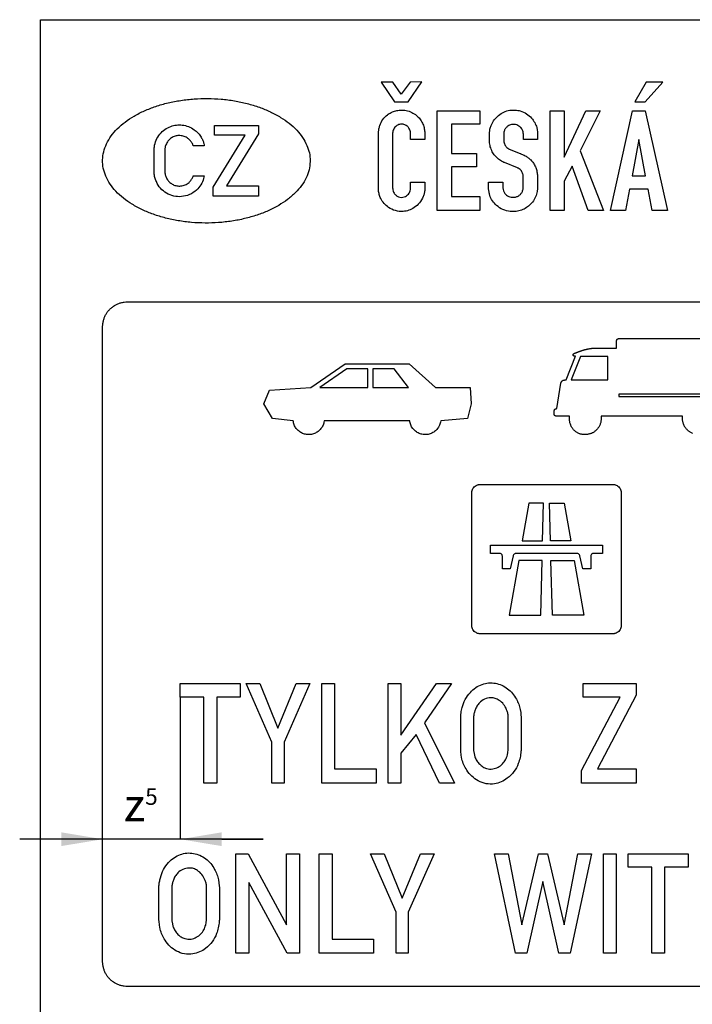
# Model space of a CAD drawing. Header units: millimetres. Extents: x -267 to 7620, y -508 to 2095.
# Tile 9 of 15: x 2975 to 3786, y 749 to 1935. Entities that reach past the tile are written whole.
import ezdxf

# ---------------------------------------------------------------- set-up
doc = ezdxf.new("R2010")
doc.units = ezdxf.units.MM
doc.header["$LTSCALE"] = 5
doc.layers.add('Kóty', color=2, linetype='Continuous')
doc.layers.add('Značka', color=7, linetype='Continuous')
doc.styles.get("Standard").update_dxf_attribs({"font": 'romand.shx', "height": 40})

msp = doc.modelspace()

# ---------------------------------------------------------------- linework, layer by layer
at = {"layer": 'Kóty'}
for p, q in [((3168.6, 1118.7), (3168.6, 947.3)), ((3268.6, 947.5), (2975, 947.5)), ((3075, 947.6), (3075, 947.7)), ((3075, 947.6), (3075, 947.7)), ((3218.6, 947.5), (3268.6, 947.5))]:
    msp.add_line(p, q, dxfattribs=at)
for points in [[(3025, 955.8), (3025, 939.2), (3075, 947.5)], [(3218.6, 955.8), (3218.6, 939.2), (3168.6, 947.5)]]:
    msp.add_solid(points, dxfattribs=at)
at = {"layer": 'Značka', "color": 5}
for points in [[(3000, 0), (3000, 1935), (4500, 1935), (4500, 0), (3000, 0)], [(3426.8, 1836.1), (3443.3, 1836.1), (3459.5, 1860), (3445.6, 1859.8), (3434.9, 1845.2), (3424.6, 1859.9), (3410.5, 1859.9), (3426.8, 1836.1)], [(3716.4, 1836.2), (3728.8, 1836.2), (3750, 1859.9), (3730, 1859.9), (3716.4, 1836.2)], [(3478.3, 1705), (3478.3, 1825), (3529.6, 1825), (3529.6, 1809.1), (3495.3, 1809.1), (3495.3, 1773.7), (3525.4, 1773.7), (3525.4, 1757.6), (3495.3, 1757.6), (3495.3, 1722.1), (3529.6, 1722.1), (3529.6, 1705), (3478.3, 1705)], [(3614.3, 1705), (3614.3, 1825), (3631.4, 1825), (3631.4, 1769.4), (3657.2, 1825), (3674.5, 1825), (3650.7, 1776.8), (3678.6, 1705), (3660.3, 1705), (3641, 1758.5), (3631.4, 1740.5), (3631.4, 1705), (3614.3, 1705)], [(3687.1, 1705), (3713.7, 1825), (3728.7, 1825), (3755.6, 1705), (3737.3, 1705), (3732.3, 1730.7), (3710, 1730.7), (3705.2, 1705), (3687.1, 1705)], [(3208.1, 1722.5), (3208.1, 1733.2), (3246.8, 1796), (3209.6, 1796), (3209.6, 1807.5), (3262.9, 1807.5), (3262.9, 1797.5), (3224.1, 1734.7), (3262.9, 1734.7), (3262.9, 1722.5), (3208.1, 1722.5)], [(3713, 1746.8), (3729.4, 1746.8), (3721.2, 1790.6), (3713, 1746.8)], [(3639.8, 1501.1), (3684, 1501.1), (3684, 1529.2), (3650.8, 1529.2), (3639.8, 1501.1)], [(3369.4, 1514.3), (3336.7, 1491.7), (3394.7, 1491.7), (3394.7, 1514.3), (3369.4, 1514.3)], [(3400.8, 1514.3), (3400.8, 1491.7), (3443.7, 1491.7), (3426.3, 1514.3), (3400.8, 1514.3)], [(3830.1, 1483.8), (3697.2, 1483.8), (3697.2, 1480.9), (3830.8, 1480.9)], [(3786.1, 1436.5), (3785.5, 1436.8), (3784.8, 1437.1), (3784, 1437.5), (3783.2, 1437.9), (3782.6, 1438.3), (3781.9, 1438.7), (3781.3, 1439.2), (3780.7, 1439.7), (3780.3, 1440), (3779.8, 1440.4), (3779.3, 1441), (3778.8, 1441.5), (3778.3, 1442.1), (3777.8, 1442.7), (3777.4, 1443.2), (3777, 1443.8), (3776.7, 1444.3), (3776.4, 1444.9), (3776.1, 1445.3), (3775.9, 1445.8), (3775.6, 1446.4), (3775.4, 1447), (3775, 1447.9), (3774.7, 1448.8), (3774.5, 1449.6), (3774.3, 1450.4), (3774.1, 1451.2), (3774, 1452), (3773.9, 1452.6), (3773.9, 1453.2), (3773.9, 1454), (3773.8, 1454.8), (3773.8, 1455.1), (3773.9, 1455.4), (3773.9, 1455.7), (3773.9, 1455.9), (3773.9, 1456.2), (3773.9, 1456.4), (3773.9, 1456.6), (3773.9, 1456.8), (3773.9, 1457), (3773.9, 1457.2), (3773.9, 1457.3), (3773.9, 1457.3)], [(3197, 1015), (3197, 1118.8), (3168.6, 1118.8), (3168.6, 1135), (3240.8, 1135), (3240.8, 1118.8), (3212.5, 1118.8), (3212.5, 1015), (3197, 1015)], [(3279, 1015), (3279, 1064.4), (3248, 1135), (3264.5, 1135), (3286.3, 1081.5), (3308.2, 1135), (3324.7, 1135), (3293.6, 1064.4), (3293.6, 1015), (3279, 1015)], [(3339.1, 1015), (3339.1, 1135), (3354.6, 1135), (3354.6, 1032.2), (3404.6, 1032.2), (3404.6, 1015), (3339.1, 1015)], [(3419.1, 1015), (3419.1, 1135), (3434.5, 1135), (3434.5, 1072.8), (3477.4, 1135), (3495.6, 1135), (3462.8, 1087.8), (3499.2, 1015), (3481, 1015), (3452.7, 1073.8), (3434.5, 1051.3), (3434.5, 1015), (3419.1, 1015)], [(3652.2, 1015), (3652.2, 1030.1), (3698.6, 1118.8), (3654, 1118.8), (3654, 1135), (3717.9, 1135), (3717.9, 1120.9), (3671.4, 1032.2), (3717.9, 1032.2), (3717.9, 1015), (3652.2, 1015)], [(3235.6, 810), (3235.6, 930), (3250.3, 930), (3296.6, 844.4), (3296.6, 930), (3312.2, 930), (3312.1, 810), (3297.5, 810), (3251.1, 895.5), (3251.1, 810), (3235.6, 810)], [(3336, 810), (3336, 930), (3351.5, 930), (3351.5, 827.2), (3401.6, 827.2), (3401.6, 810), (3336, 810)], [(3428.7, 810), (3428.7, 859.4), (3397.7, 930), (3414.2, 930), (3436, 876.5), (3457.9, 930), (3474.4, 930), (3443.3, 859.4), (3443.3, 810), (3428.7, 810)], [(3572.7, 810), (3547.2, 930), (3563.8, 930), (3580.1, 844.4), (3600.2, 930), (3611.1, 930), (3631.1, 844.4), (3647.6, 930), (3664.1, 930), (3638.4, 810), (3624.7, 810), (3605.5, 896.5), (3586.4, 810), (3572.7, 810)], [(3678.5, 810), (3678.5, 930), (3694, 930), (3694, 810), (3678.5, 810)], [(3736.8, 810), (3736.8, 913.8), (3708.4, 913.8), (3708.4, 930), (3780.6, 930), (3780.6, 913.8), (3752.2, 913.8), (3752.2, 810), (3736.8, 810)], [(4395, 770), (3105, 770)]]:
    msp.add_lwpolyline(points, dxfattribs=at)
for points in [[(3325, 1765), (3325, 1764.5), (3325, 1764, -0.05371), (3323.7, 1754.1, -0.053179), (3320.3, 1744.6, -0.053728), (3314.7, 1735.1, -0.040659), (3307.4, 1726.7, -0.036858), (3297.8, 1718.3, -0.030769), (3287.2, 1711.3, -0.029209), (3274.5, 1704.7, -0.024838), (3261.1, 1699.6, -0.023711), (3246.1, 1695.3, -0.021665), (3230.8, 1692.3, -0.02122), (3214.6, 1690.5, -0.020606), (3198.4, 1690, -0.020627), (3182.2, 1690.7, -0.021377), (3166.1, 1692.8, -0.021886), (3150.9, 1696, -0.024172), (3136.1, 1700.5, -0.02529), (3122.9, 1705.9, -0.029672), (3110.5, 1712.7, -0.0316), (3100.1, 1719.8, -0.03885), (3090.9, 1728.4, -0.041414), (3084, 1736.9, -0.051356), (3078.8, 1746.5, -0.052649), (3075.8, 1756.1, -0.057784), (3075, 1766, -0.057714), (3076.3, 1775.9, -0.051492), (3079.7, 1785.4, -0.050024), (3085.3, 1794.9, -0.040215), (3092.6, 1803.4, -0.03769), (3102.1, 1811.7, -0.030768), (3112.8, 1818.7, -0.028958), (3125.5, 1825.3, -0.024827), (3138.9, 1830.4, -0.023776), (3153.9, 1834.8, -0.021671), (3169.2, 1837.7, -0.021201), (3185.4, 1839.5, -0.020607), (3201.6, 1840, -0.020634), (3217.8, 1839.3, -0.021382), (3233.9, 1837.2, -0.021878), (3249.1, 1834, -0.02416), (3263.9, 1829.5, -0.025294), (3277.1, 1824.1, -0.029666), (3289.5, 1817.3, -0.031587), (3299.9, 1810.2, -0.038933), (3309.1, 1801.7, -0.041395), (3315.9, 1793.1, -0.050811), (3321.1, 1783.5, -0.050064), (3324.1, 1774.4, -0.057327), (3325, 1765)], [(3463.2, 1739.2), (3463.2, 1730.9), (3463.2, 1730.5), (3463.2, 1730.1, -0.058408), (3462.7, 1725.9, -0.04348), (3461.3, 1721.8, -0.074596), (3456.9, 1714.3, -0.081614), (3450.4, 1708.5, -0.069944), (3444.1, 1705.3, -0.069162), (3437.1, 1704, -0.086251), (3427.9, 1704.9, -0.086647), (3419.6, 1708.8, -0.070153), (3414.2, 1713.6, -0.067901), (3410.2, 1719.7, -0.047341), (3408.4, 1724.3, -0.050886), (3407.5, 1729.1), (3407.5, 1729.7), (3407.4, 1730.3), (3407.4, 1798.8), (3407.5, 1799.1), (3407.5, 1799.5, -0.025574), (3408, 1803.6, -0.037695), (3409.1, 1807.6, -0.078233), (3412.7, 1814.6, -0.07747), (3418.2, 1820.2, -0.055474), (3422.9, 1823.2, -0.05162), (3428.2, 1825.1, -0.050445), (3433.6, 1826, -0.052949), (3439.2, 1825.8, -0.065989), (3445.9, 1824, -0.064105), (3451.9, 1820.6, -0.055938), (3456.4, 1816.6, -0.058595), (3459.8, 1811.7, -0.05501), (3462, 1806.5, -0.050293), (3463.1, 1800.8), (3463.2, 1800.2), (3463.3, 1799.6), (3463.3, 1790.8), (3446.1, 1790.8), (3446.1, 1798.8), (3446.1, 1799.3), (3446, 1799.8, 0.065475), (3445.4, 1802.2, 0.058159), (3444.2, 1804.3, 0.07575), (3442, 1806.7, 0.082062), (3439.2, 1808.3, 0.103124), (3435, 1809.1, 0.106134), (3430.9, 1808.1, 0.08009), (3428.4, 1806.5, 0.074097), (3426.4, 1804.2, 0.056605), (3425.3, 1802, 0.053148), (3424.7, 1799.7), (3424.6, 1799.2), (3424.5, 1798.7), (3424.5, 1731.9), (3424.6, 1731.5), (3424.6, 1731.1, 0.059922), (3425.1, 1728.5, 0.063909), (3426.3, 1726, 0.083868), (3428.6, 1723.4, 0.087872), (3431.6, 1721.7, 0.089769), (3435.1, 1720.9, 0.089064), (3438.5, 1721.5, 0.078251), (3441.3, 1722.8, 0.073591), (3443.6, 1724.9, 0.06899), (3445.2, 1727.5, 0.069907), (3446, 1730.3), (3446.1, 1730.8), (3446.1, 1731.2), (3446.1, 1739.2), (3463.2, 1739.2)], [(3557.3, 1739.4), (3557.3, 1733), (3557.3, 1732.6), (3557.3, 1732.3, 0.067764), (3558.1, 1728.9, 0.080209), (3559.8, 1725.7, 0.070885), (3561.8, 1723.6, 0.068464), (3564.4, 1722.1, 0.07217), (3567.5, 1721.2, 0.059819), (3570.9, 1721.1, 0.062281), (3574.2, 1721.8, 0.080519), (3577.2, 1723.4, 0.082145), (3579.6, 1725.8, 0.072856), (3581.2, 1728.8), (3581.6, 1729.8), (3581.8, 1730.9), (3581.9, 1731.4), (3581.9, 1731.8), (3581.9, 1745.9), (3581.9, 1746.4), (3581.9, 1746.9, 0.057429), (3581.5, 1748.9, 0.041393), (3580.7, 1750.9, 0.04174), (3579.7, 1752.8, 0.055502), (3578.2, 1754.4), (3577.2, 1755.3), (3576, 1756), (3575.5, 1756.2), (3575, 1756.5), (3559.3, 1762.8), (3559, 1762.9), (3558.6, 1763.1, -0.037054), (3555.8, 1764.5, -0.028687), (3553.2, 1766.2, -0.047628), (3548.9, 1770, -0.053412), (3545.4, 1774.5, -0.061648), (3542.7, 1780.4, -0.062543), (3541.4, 1786.7), (3541.4, 1787.2), (3541.3, 1787.7), (3541.3, 1798), (3541.3, 1798.8), (3541.4, 1799.7, -0.052105), (3542.1, 1804.2, -0.041774), (3543.6, 1808.5, -0.05924), (3547.2, 1814.6, -0.064883), (3552.1, 1819.7, -0.070486), (3558.5, 1823.7, -0.069026), (3565.7, 1825.8, -0.059155), (3572.1, 1826.1, -0.059508), (3578.4, 1825, -0.07367), (3585.8, 1821.6, -0.072379), (3591.9, 1816.3, -0.058711), (3595.7, 1811, -0.059743), (3598.2, 1805), (3598.8, 1802.4), (3599.2, 1799.7), (3599.2, 1799.1), (3599.3, 1798.6), (3599.3, 1790.8), (3582.1, 1790.8), (3582.1, 1797.2), (3582.1, 1797.6), (3582, 1797.9), (3581.7, 1800, 0.049618), (3581, 1802, 0.084096), (3579.3, 1804.7, 0.070616), (3576.8, 1806.8, 0.066939), (3574, 1808.2, 0.070648), (3570.9, 1808.8, 0.096872), (3566.5, 1808.3, 0.097771), (3562.6, 1806.1, 0.080409), (3560.3, 1803.6, 0.088254), (3558.9, 1800.5), (3558.6, 1799.3), (3558.5, 1798.1), (3558.4, 1797.7), (3558.4, 1797.4), (3558.4, 1789.6), (3558.4, 1789.3), (3558.4, 1789, 0.043653), (3558.9, 1786.7, 0.048671), (3559.7, 1784.5, 0.04847), (3560.8, 1782.6, 0.049234), (3562.3, 1780.9), (3563.3, 1780.1), (3564.3, 1779.4), (3564.7, 1779.2), (3565.1, 1779), (3578.1, 1773.8), (3578.5, 1773.6), (3578.9, 1773.4), (3581.7, 1772.2, -0.023389), (3584.4, 1770.9, -0.046432), (3587.9, 1768.7, -0.037109), (3590.9, 1766, -0.042532), (3594.1, 1762.2, -0.047667), (3596.5, 1757.9, -0.047308), (3598.2, 1753.1, -0.04103), (3599, 1748.1), (3599.1, 1747.7), (3599.1, 1747.3), (3599.1, 1732.1), (3599.1, 1731.8), (3599.1, 1731.5), (3598.6, 1728.1, -0.028887), (3597.9, 1724.8, -0.069931), (3595.2, 1718.2, -0.06642), (3590.8, 1712.6, -0.06005), (3585.7, 1708.5, -0.058483), (3579.9, 1705.6, -0.06031), (3573.2, 1704, -0.058871), (3566.3, 1704, -0.077491), (3557.5, 1706.3, -0.082881), (3549.8, 1711.2, -0.070851), (3544.8, 1716.8, -0.072735), (3541.6, 1723.5, -0.034867), (3540.7, 1727.2, -0.026578), (3540.2, 1731), (3540.1, 1731.4), (3540.1, 1731.8), (3540.1, 1739.4), (3557.3, 1739.4)], [(3197.4, 1746.8), (3197.1, 1745.2), (3196.7, 1743.7, -0.07427), (3193.4, 1736.1, -0.07332), (3188, 1729.7, -0.087458), (3179.7, 1724.2, -0.087034), (3170, 1721.9, -0.081775), (3160.7, 1722.4, -0.08263), (3152.1, 1725.9, -0.082254), (3144.8, 1731.9, -0.076577), (3139.7, 1739.9, -0.049051), (3137.8, 1744.9, -0.064003), (3137.2, 1750.1), (3137.2, 1750.7), (3137.2, 1751.3), (3137.2, 1779.8), (3137.2, 1780.7), (3137.3, 1781.6, -0.076242), (3139.5, 1789.8, -0.076904), (3144.1, 1797.1, -0.073255), (3150, 1802.7, -0.069812), (3157.2, 1806.4, -0.059247), (3163.9, 1808, -0.060643), (3170.8, 1808, -0.068012), (3178.4, 1806.2, -0.066411), (3185.3, 1802.4, -0.054024), (3190.1, 1798.3, -0.055382), (3193.8, 1793.3, -0.038267), (3195.7, 1789.6, -0.040719), (3196.9, 1785.7), (3197.2, 1784.4), (3197.5, 1783.2), (3184.2, 1783.2), (3183.6, 1784.5), (3183.1, 1785.8, 0.060796), (3180.8, 1789.2, 0.062702), (3177.8, 1792, 0.078712), (3173.3, 1794.4, 0.078036), (3168.2, 1795.3, 0.073284), (3163.4, 1794.9, 0.073343), (3158.9, 1793.1, 0.069998), (3155.2, 1790.4, 0.070271), (3152.4, 1786.7, 0.038766), (3151.3, 1784.4, 0.035375), (3150.5, 1782), (3150.2, 1780.6, 0.028715), (3150, 1779.2), (3150, 1778.8), (3150, 1778.4), (3150, 1751.5), (3150, 1751), (3150.1, 1750.4, 0.059514), (3151.1, 1746.1, 0.068127), (3153.1, 1742.2, 0.072013), (3156.1, 1738.8, 0.068629), (3159.9, 1736.3, 0.071704), (3164.4, 1734.8, 0.073119), (3169.2, 1734.7, 0.08261), (3174.5, 1736, 0.081796), (3179.1, 1739, 0.058753), (3181.7, 1741.9, 0.059245), (3183.6, 1745.2), (3183.9, 1746), (3184.2, 1746.8), (3197.4, 1746.8)], [(3105, 770), (3104.9, 770), (3104.8, 770, -0.03218), (3100.9, 770.3, -0.03544), (3097.1, 771.1, -0.036283), (3093.4, 772.3, -0.034467), (3089.9, 774.1, -0.033771), (3086.7, 776.2, -0.034066), (3083.8, 778.8, -0.034275), (3081.2, 781.7, -0.034254), (3079.1, 784.9, -0.034048), (3077.3, 788.4, -0.0334), (3076.1, 792.1, -0.034111), (3075.3, 795.9, -0.036748), (3075, 799.8), (3075, 799.9), (3075, 800), (3075, 1565), (3075, 1565.1), (3075, 1565.2, -0.032145), (3075.3, 1569.1, -0.035399), (3076.1, 1572.9, -0.036276), (3077.3, 1576.6, -0.034438), (3079.1, 1580.1, -0.033733), (3081.2, 1583.3, -0.034086), (3083.8, 1586.2, -0.034181), (3086.7, 1588.8, -0.034253), (3089.9, 1590.9, -0.034022), (3093.4, 1592.7, -0.033375), (3097.1, 1593.9, -0.03415), (3100.9, 1594.7, -0.036781), (3104.8, 1595), (3104.9, 1595), (3105, 1595), (4395, 1595)], [(3773.9, 1457.3), (3675.8, 1457.3), (3675.8, 1457.3), (3675.8, 1457.2), (3675.8, 1457), (3675.8, 1456.7), (3675.8, 1456.4), (3675.8, 1456.2), (3675.8, 1455.9), (3675.8, 1455.7), (3675.8, 1455.5), (3675.9, 1455.3), (3675.9, 1455.1), (3675.9, 1454.8), (3675.9, 1454.8), (3675.9, 1454.8), (3675.9, 1454.6), (3675.9, 1454.5), (3675.8, 1454.2), (3675.8, 1453.9), (3675.8, 1453.2), (3675.7, 1452.5), (3675.6, 1451.5), (3675.5, 1450.6), (3675.3, 1449.7), (3675, 1448.7), (3674.8, 1448), (3674.5, 1447.3), (3674.2, 1446.4), (3673.7, 1445.5), (3673.3, 1444.7), (3672.9, 1443.9), (3672.4, 1443.3), (3672, 1442.6), (3671.5, 1442), (3671, 1441.4), (3670.6, 1441), (3670.2, 1440.6), (3669.6, 1440), (3669, 1439.5), (3668.3, 1439), (3667.6, 1438.5), (3667, 1438), (3666.4, 1437.7), (3665.7, 1437.3), (3665, 1437), (3664.5, 1436.7), (3664, 1436.5), (3663.3, 1436.3), (3662.6, 1436), (3661.7, 1435.8), (3660.9, 1435.5), (3660.2, 1435.4), (3659.4, 1435.3), (3658.7, 1435.2), (3658, 1435.1), (3657.4, 1435, -0.008153), (3656.8, 1435, -0.009679), (3656.1, 1435, -0.007015), (3655.4, 1435), (3654.5, 1435.1), (3653.6, 1435.2), (3652.9, 1435.3), (3652.2, 1435.4), (3651.5, 1435.6), (3650.8, 1435.7), (3650.2, 1435.9), (3649.7, 1436.1), (3649, 1436.4), (3648.3, 1436.6), (3647.5, 1437), (3646.8, 1437.4), (3646.1, 1437.8), (3645.5, 1438.2), (3644.9, 1438.6), (3644.3, 1439.1), (3643.9, 1439.5), (3643.5, 1439.9), (3642.9, 1440.4), (3642.5, 1440.9), (3641.9, 1441.5), (3641.5, 1442.1), (3641.1, 1442.7), (3640.7, 1443.2), (3640.4, 1443.8), (3640.1, 1444.4), (3639.8, 1444.8), (3639.6, 1445.3), (3639.3, 1445.9), (3639.1, 1446.5), (3638.7, 1447.5), (3638.4, 1448.5), (3638.2, 1449.3), (3638, 1450.1), (3637.9, 1451), (3637.8, 1451.8), (3637.7, 1452.5), (3637.7, 1453.2), (3637.7, 1454), (3637.7, 1454.9), (3637.7, 1455.2), (3637.7, 1455.5), (3637.7, 1455.7), (3637.7, 1456), (3637.7, 1456.2), (3637.8, 1456.4), (3637.8, 1456.6), (3637.8, 1456.8), (3637.8, 1457), (3637.8, 1457.2), (3637.8, 1457.3), (3637.8, 1457.3), (3622.7, 1457.3), (3622.7, 1457.3), (3622.7, 1457.3), (3622.7, 1457.3), (3622.7, 1457.3), (3622.7, 1457.3), (3622.6, 1457.3), (3622.6, 1457.3), (3622.6, 1457.3), (3622.6, 1457.3), (3622.6, 1457.3), (3622.5, 1457.3), (3622.5, 1457.3), (3622.4, 1457.3), (3622.2, 1457.3), (3622.1, 1457.3), (3621.9, 1457.3), (3621.8, 1457.3), (3621.7, 1457.3), (3621.6, 1457.3), (3621.4, 1457.4), (3621.3, 1457.4), (3621.2, 1457.4), (3621.1, 1457.4), (3621, 1457.4), (3620.9, 1457.5), (3620.8, 1457.5), (3620.8, 1457.5), (3620.7, 1457.5), (3620.6, 1457.6), (3620.6, 1457.6), (3620.5, 1457.6), (3620.4, 1457.6), (3620.4, 1457.7), (3620.3, 1457.7), (3620.3, 1457.7), (3620.2, 1457.7), (3620.2, 1457.8), (3620.1, 1457.8), (3620.1, 1457.8), (3620.1, 1457.8), (3620, 1457.9), (3620, 1457.9), (3619.9, 1457.9), (3619.9, 1458), (3619.9, 1458), (3619.8, 1458.1), (3619.8, 1458.1), (3619.8, 1458.1), (3619.7, 1458.2), (3619.7, 1458.2), (3619.7, 1458.2), (3619.7, 1458.3), (3619.6, 1458.3), (3619.6, 1458.4), (3619.6, 1458.4), (3619.5, 1458.4), (3619.5, 1458.5), (3619.5, 1458.5), (3619.5, 1458.6), (3619.5, 1458.6), (3619.5, 1458.6), (3619.4, 1458.7), (3619.4, 1458.7), (3619.4, 1458.8), (3619.4, 1458.8), (3619.4, 1458.9), (3619.4, 1458.9), (3619.4, 1459), (3619.3, 1459), (3619.3, 1459), (3619.3, 1459.1), (3619.3, 1459.1), (3619.3, 1459.2), (3619.3, 1459.2), (3619.3, 1459.3), (3619.3, 1459.4), (3619.3, 1459.4), (3619.3, 1459.5), (3619.3, 1459.5), (3619.3, 1459.5), (3619.3, 1459.6), (3619.3, 1459.7), (3619.3, 1459.7), (3619.3, 1459.7), (3619.3, 1459.7), (3619.3, 1459.7), (3619.3, 1459.7), (3619.3, 1459.8), (3619.3, 1459.8), (3619.3, 1459.8), (3619.3, 1459.8), (3619.3, 1459.8), (3619.3, 1459.9), (3619.3, 1459.9), (3619.3, 1460), (3619.3, 1460.1), (3619.3, 1460.4), (3619.3, 1460.6), (3619.3, 1461), (3619.3, 1461.3), (3619.3, 1461.6), (3619.3, 1462), (3619.3, 1462.3), (3619.3, 1462.5), (3619.3, 1462.9), (3619.3, 1463.2), (3619.3, 1463.3), (3619.3, 1463.5), (3619.3, 1463.6), (3619.3, 1463.7), (3619.3, 1463.8), (3619.3, 1464), (3619.3, 1464.1), (3619.4, 1464.2), (3619.4, 1464.3), (3619.4, 1464.4), (3619.4, 1464.5), (3619.4, 1464.5), (3619.5, 1464.6), (3619.5, 1464.7), (3619.5, 1464.8), (3619.5, 1464.8), (3619.6, 1464.9), (3619.6, 1464.9), (3619.6, 1465), (3619.6, 1465), (3619.7, 1465.1), (3619.7, 1465.2), (3619.7, 1465.2), (3619.8, 1465.3), (3619.8, 1465.3), (3619.9, 1465.4), (3619.9, 1465.4), (3619.9, 1465.5), (3620, 1465.5), (3620, 1465.6), (3620.1, 1465.6), (3620.1, 1465.7), (3620.2, 1465.7), (3620.2, 1465.7), (3620.3, 1465.8), (3620.3, 1465.8), (3620.4, 1465.8), (3620.4, 1465.9), (3620.4, 1465.9), (3620.5, 1465.9), (3620.6, 1465.9), (3620.6, 1466), (3620.7, 1466), (3620.8, 1466), (3620.8, 1466.1), (3620.9, 1466.1), (3620.9, 1466.1), (3621, 1466.1), (3621.1, 1466.1), (3621.1, 1466.1), (3621.2, 1466.2), (3621.2, 1466.2), (3621.3, 1466.2), (3621.3, 1466.2), (3621.4, 1466.2), (3621.4, 1466.2), (3621.4, 1466.2), (3621.5, 1466.2), (3621.5, 1466.2), (3621.5, 1466.2), (3621.6, 1466.2), (3621.7, 1466.2), (3621.8, 1466.3), (3621.8, 1466.3), (3621.9, 1466.3), (3622, 1466.3), (3622, 1466.3), (3622.1, 1466.3), (3622.1, 1466.3), (3622.2, 1466.3), (3622.2, 1466.3), (3622.2, 1466.3), (3622.3, 1466.3), (3622.3, 1466.3), (3622.3, 1466.3), (3622.3, 1466.3), (3622.3, 1466.3), (3622.4, 1466.3), (3622.4, 1466.3), (3622.4, 1466.3), (3622.4, 1466.3), (3622.4, 1466.3), (3627.4, 1497), (3627.4, 1497), (3627.4, 1497.1), (3627.4, 1497.1), (3627.4, 1497.1), (3627.4, 1497.1), (3627.4, 1497.1), (3627.4, 1497.2), (3627.4, 1497.2), (3627.4, 1497.3), (3627.4, 1497.3), (3627.5, 1497.4), (3627.5, 1497.4), (3627.5, 1497.5), (3627.5, 1497.5), (3627.5, 1497.5), (3627.5, 1497.6), (3627.5, 1497.6), (3627.5, 1497.6), (3627.5, 1497.6), (3627.6, 1497.7), (3627.6, 1497.8), (3627.7, 1498), (3627.7, 1498.1), (3627.8, 1498.4), (3627.9, 1498.6), (3628, 1498.8), (3628.2, 1499), (3628.3, 1499.2), (3628.4, 1499.3), (3628.6, 1499.5), (3628.7, 1499.7), (3628.8, 1499.7), (3628.8, 1499.7), (3628.8, 1499.7), (3628.8, 1499.7), (3628.8, 1499.7), (3628.8, 1499.7), (3628.8, 1499.7), (3628.8, 1499.7), (3628.8, 1499.7), (3628.8, 1499.7), (3628.9, 1499.7), (3628.9, 1499.8), (3628.9, 1499.8), (3628.9, 1499.8), (3628.9, 1499.8), (3629, 1499.8), (3629.1, 1499.9), (3629.2, 1500), (3629.5, 1500.1), (3629.8, 1500.3), (3630.2, 1500.5), (3630.6, 1500.6), (3631.1, 1500.7), (3631.5, 1500.8), (3631.9, 1500.9), (3632.3, 1500.9), (3632.6, 1500.9), (3633, 1501), (3633.1, 1501), (3633.1, 1501), (3633.1, 1501), (3633.1, 1501), (3633.2, 1501), (3633.2, 1501), (3633.2, 1501), (3633.2, 1501), (3633.3, 1501), (3633.3, 1501), (3633.4, 1501), (3633.4, 1501), (3633.4, 1501), (3633.5, 1501), (3633.5, 1501), (3633.6, 1501), (3633.6, 1501), (3633.6, 1501), (3644.7, 1529.4), (3644.7, 1529.4), (3644.7, 1529.4), (3644.6, 1529.4), (3644.6, 1529.4), (3644.6, 1529.4), (3644.6, 1529.4), (3644.5, 1529.4), (3644.5, 1529.4), (3644.5, 1529.4), (3644.5, 1529.4), (3644.5, 1529.4), (3644.4, 1529.4), (3644.3, 1529.4), (3644.1, 1529.4), (3644, 1529.4), (3643.9, 1529.4), (3643.8, 1529.4), (3643.6, 1529.5), (3643.5, 1529.5), (3643.4, 1529.5), (3643.3, 1529.5), (3643.2, 1529.6), (3643.1, 1529.6), (3643, 1529.7), (3642.9, 1529.7), (3642.8, 1529.7), (3642.7, 1529.8), (3642.7, 1529.8), (3642.6, 1529.9), (3642.5, 1529.9), (3642.5, 1530), (3642.4, 1530), (3642.4, 1530.1), (3642.3, 1530.1), (3642.3, 1530.1), (3642.2, 1530.2), (3642.2, 1530.2), (3642.1, 1530.3), (3642.1, 1530.3), (3642.1, 1530.3), (3642.1, 1530.4), (3642, 1530.4), (3642, 1530.5), (3642, 1530.6), (3641.9, 1530.6), (3641.9, 1530.6), (3641.9, 1530.7), (3641.9, 1530.7), (3641.9, 1530.8), (3641.9, 1530.8), (3641.9, 1530.9), (3641.9, 1530.9), (3641.8, 1531), (3641.8, 1531.1), (3641.8, 1531.1), (3641.9, 1531.2), (3641.9, 1531.2), (3641.9, 1531.3), (3641.9, 1531.3), (3641.9, 1531.4), (3641.9, 1531.4), (3641.9, 1531.5), (3642, 1531.6), (3642, 1531.6), (3642, 1531.7), (3642.1, 1531.7), (3642.1, 1531.8), (3642.1, 1531.9), (3642.2, 1531.9), (3642.2, 1531.9), (3642.2, 1532), (3642.3, 1532), (3642.3, 1532.1), (3642.4, 1532.2), (3642.5, 1532.3), (3642.6, 1532.3), (3642.6, 1532.4), (3642.7, 1532.4), (3642.7, 1532.5), (3642.8, 1532.5), (3642.9, 1532.6), (3643, 1532.6), (3643.1, 1532.7), (3643.3, 1532.8), (3643.4, 1532.9), (3643.6, 1533), (3643.7, 1533), (3643.8, 1533.1), (3644, 1533.2), (3644.1, 1533.2), (3644.2, 1533.3), (3644.4, 1533.3), (3644.4, 1533.3), (3644.5, 1533.4), (3644.5, 1533.4), (3644.6, 1533.4), (3644.6, 1533.4), (3644.7, 1533.4), (3644.7, 1533.4), (3644.7, 1533.4), (3644.8, 1533.5), (3644.8, 1533.5), (3644.8, 1533.5), (3644.9, 1533.5), (3644.9, 1533.5), (3644.9, 1533.5), (3645, 1533.5), (3645, 1533.5), (3645, 1533.5), (3645.1, 1533.6), (3645.1, 1533.6), (3645.1, 1533.6), (3645.2, 1533.6), (3645.3, 1533.6), (3645.4, 1533.7), (3645.5, 1533.7), (3645.5, 1533.7), (3645.6, 1533.7), (3645.7, 1533.8), (3645.7, 1533.8), (3645.8, 1533.8), (3645.9, 1533.8), (3646.1, 1533.9), (3646.4, 1534), (3646.6, 1534.1), (3646.9, 1534.2), (3647.1, 1534.3), (3647.3, 1534.4), (3647.5, 1534.5), (3647.7, 1534.5), (3647.9, 1534.6), (3648.1, 1534.7), (3648.6, 1534.9), (3649, 1535.1), (3649.4, 1535.2), (3649.8, 1535.3), (3650.2, 1535.5), (3650.6, 1535.6), (3650.9, 1535.7), (3651.2, 1535.8), (3651.6, 1536), (3652, 1536.1), (3652.5, 1536.3), (3653.1, 1536.5), (3653.6, 1536.6), (3654, 1536.8), (3654.5, 1536.9), (3655, 1537), (3655.3, 1537.1), (3655.7, 1537.2), (3656.2, 1537.4), (3656.7, 1537.5), (3657.2, 1537.6), (3657.7, 1537.7), (3658.1, 1537.8), (3658.5, 1537.9), (3658.9, 1538), (3659.4, 1538.1), (3659.7, 1538.2), (3660, 1538.3), (3660.5, 1538.3), (3660.9, 1538.4), (3661.4, 1538.5), (3662, 1538.6), (3662.5, 1538.7), (3663, 1538.8), (3663.5, 1538.8), (3663.9, 1538.9), (3664.3, 1538.9), (3664.7, 1539), (3665.1, 1539), (3665.5, 1539), (3665.6, 1539), (3665.7, 1539), (3665.7, 1539), (3665.7, 1539), (3665.7, 1539), (3665.7, 1539), (3665.8, 1539), (3665.9, 1539), (3666, 1539.1), (3666.1, 1539.1), (3666.1, 1539.1), (3666.2, 1539.1), (3666.3, 1539.1), (3666.4, 1539.1), (3666.4, 1539.1), (3666.5, 1539.1), (3666.5, 1539.1), (3666.5, 1539.1), (3694.4, 1539.1), (3694.4, 1547.2), (3694.4, 1547.2), (3694.4, 1547.2), (3694.4, 1547.2), (3694.4, 1547.2), (3694.4, 1547.2), (3694.4, 1547.3), (3694.4, 1547.3), (3694.4, 1547.3), (3694.4, 1547.3), (3694.4, 1547.4), (3694.4, 1547.4), (3694.4, 1547.4), (3694.5, 1547.6), (3694.5, 1547.8), (3694.5, 1547.9), (3694.5, 1548.1), (3694.5, 1548.2), (3694.5, 1548.3), (3694.5, 1548.5), (3694.6, 1548.6), (3694.6, 1548.7), (3694.6, 1548.8), (3694.7, 1548.9), (3694.7, 1549), (3694.7, 1549.1), (3694.7, 1549.2), (3694.8, 1549.3), (3694.8, 1549.3), (3694.8, 1549.4), (3694.9, 1549.5), (3694.9, 1549.5), (3694.9, 1549.6), (3695, 1549.7), (3695, 1549.7), (3695.1, 1549.8), (3695.1, 1549.8), (3695.1, 1549.9), (3695.2, 1549.9), (3695.2, 1550), (3695.2, 1550), (3695.3, 1550), (3695.3, 1550.1), (3695.4, 1550.1), (3695.4, 1550.2), (3695.5, 1550.2), (3695.5, 1550.3), (3695.6, 1550.3), (3695.6, 1550.3), (3695.7, 1550.3), (3695.7, 1550.4), (3695.8, 1550.4), (3695.8, 1550.4), (3695.9, 1550.5), (3696, 1550.5), (3696.1, 1550.5), (3696.1, 1550.6), (3696.2, 1550.6), (3696.3, 1550.6), (3696.4, 1550.6), (3696.4, 1550.6), (3696.5, 1550.6), (3696.6, 1550.7), (3696.6, 1550.7), (3696.7, 1550.7), (3696.8, 1550.7), (3696.8, 1550.7), (3696.9, 1550.7), (3697, 1550.7), (3697, 1550.7), (3697.1, 1550.7), (3697.1, 1550.7), (3697.2, 1550.7), (3697.3, 1550.8), (3697.4, 1550.8), (3697.5, 1550.8), (3697.6, 1550.8), (3697.7, 1550.8), (3697.8, 1550.8), (3697.9, 1550.8), (3698, 1550.8), (3698.1, 1550.8), (3698.2, 1550.8), (3698.2, 1550.8), (3698.2, 1550.8), (3831.4, 1550.8)], [(3482.5, 1451.8), (3482.2, 1450.2), (3481.9, 1448.7), (3481.1, 1446.4), (3479.9, 1444.2), (3478.6, 1442.2, -0.034427), (3476.9, 1440.3, -0.034524), (3475, 1438.7, -0.034464), (3473, 1437.4, -0.034393), (3470.8, 1436.3, -0.034452), (3468.4, 1435.6, -0.034375), (3466, 1435.1, -0.034378), (3463.6, 1435, -0.03443), (3461.1, 1435.2, -0.034377), (3458.7, 1435.7, -0.034416), (3456.4, 1436.5, -0.034429), (3454.2, 1437.6, -0.034377), (3452.2, 1439, -0.034679), (3450.4, 1440.7, -0.034456), (3448.8, 1442.5), (3447.4, 1444.6), (3446.3, 1446.8, -0.039801), (3445.6, 1449.2), (3445.3, 1450.5), (3445.1, 1451.8), (3445.1, 1451.8), (3342.2, 1451.8), (3342, 1451.8), (3341.7, 1450.2), (3341.4, 1448.7, -0.037636), (3340.6, 1446.4, -0.034566), (3339.5, 1444.2, -0.033744), (3338.1, 1442.2, -0.034498), (3336.4, 1440.3, -0.034654), (3334.6, 1438.7, -0.034413), (3332.5, 1437.4, -0.034307), (3330.3, 1436.3, -0.034392), (3327.9, 1435.6, -0.034375), (3325.5, 1435.1, -0.034369), (3323.1, 1435, -0.03443), (3320.6, 1435.2, -0.034335), (3318.2, 1435.7, -0.03435), (3315.9, 1436.5, -0.034387), (3313.7, 1437.6, -0.034489), (3311.7, 1439, -0.034743), (3309.9, 1440.7, -0.034305), (3308.3, 1442.5, -0.032864), (3306.9, 1444.6, -0.034626), (3305.9, 1446.8, -0.039801), (3305.1, 1449.2), (3304.9, 1450.5), (3304.6, 1451.8), (3304.6, 1451.8), (3279.9, 1454.5), (3269.3, 1472.2), (3276, 1488.4), (3326, 1491.7), (3367.4, 1520.4), (3444.3, 1520.4), (3476, 1491.7), (3518.1, 1491.7), (3519.3, 1472.2), (3514.7, 1454.5), (3482.7, 1451.8), (3482.5, 1451.8)], [(3506.5, 1094.2), (3506.5, 1095.2), (3506.6, 1096.2), (3507.1, 1101.2), (3508.2, 1106.1, -0.058353), (3512, 1115.9, -0.067726), (3518.2, 1124.4, -0.062188), (3524.7, 1130.2, -0.068303), (3532.4, 1134, -0.066059), (3540.2, 1135.8, -0.067642), (3548.3, 1135.4, -0.066542), (3556, 1133.1, -0.061119), (3562.9, 1128.9, -0.057881), (3569, 1123.2, -0.050093), (3573.6, 1116.2, -0.039141), (3576.5, 1110.1, -0.042421), (3578.3, 1103.7), (3578.9, 1100.1), (3579.2, 1096.5), (3579.3, 1095.9), (3579.3, 1095.3), (3579.3, 1055.2), (3579.3, 1054.2), (3579.2, 1053.3, -0.030534), (3578.1, 1045.9, -0.042297), (3575.9, 1038.7, -0.071027), (3570.6, 1028.9, -0.07649), (3562.7, 1021, -0.064073), (3555.4, 1016.6, -0.070849), (3547.3, 1014.3, -0.083715), (3537.2, 1014.4, -0.081998), (3527.7, 1017.8, -0.07327), (3520, 1023.3, -0.059308), (3514, 1030.7, -0.04361), (3510.4, 1037.2, -0.047141), (3508, 1044.1), (3507.1, 1048.8), (3506.6, 1053.6), (3506.5, 1054.7), (3506.5, 1055.8), (3506.5, 1094.2)], [(3522, 1094.2), (3522, 1055.8), (3522, 1055.1), (3522.1, 1054.3), (3522.6, 1050.6), (3523.7, 1046.9, 0.056418), (3526, 1042, 0.060299), (3529.4, 1037.8, 0.060968), (3533.3, 1034.7, 0.0737), (3537.8, 1032.7, 0.05842), (3541.4, 1032.1, 0.053112), (3545.2, 1032.2, 0.086375), (3551.5, 1034.3, 0.085405), (3556.8, 1038.3, 0.074417), (3560.5, 1043.3, 0.055936), (3562.8, 1049.1), (3563.5, 1052.1), (3563.9, 1055.1), (3563.9, 1055.5), (3563.9, 1055.9), (3563.9, 1094.1), (3563.9, 1094.8), (3563.9, 1095.4, 0.053528), (3563.3, 1099.6, 0.042333), (3561.9, 1103.6, 0.069991), (3558.3, 1110, 0.090668), (3552.9, 1114.8, 0.075374), (3548.1, 1117.1, 0.079466), (3542.8, 1117.8, 0.105011), (3535.4, 1116.2, 0.099374), (3529.2, 1111.9, 0.064718), (3526.1, 1107.8, 0.046377), (3523.9, 1103.2), (3522.7, 1099.4, 0.043656), (3522.1, 1095.5), (3522, 1094.8), (3522, 1094.2)], [(3142.8, 889.2), (3142.8, 890.2), (3142.9, 891.2, -0.026164), (3143.5, 896.2, -0.026594), (3144.6, 901.1, -0.058401), (3148.4, 910.9, -0.067764), (3154.5, 919.4, -0.062208), (3161, 925.2, -0.068277), (3168.7, 929, -0.066051), (3176.6, 930.8, -0.067616), (3184.6, 930.4, -0.06655), (3192.3, 928.1, -0.061081), (3199.2, 923.9, -0.057902), (3205.3, 918.2, -0.050145), (3209.9, 911.2, -0.039211), (3212.8, 905.1, -0.04239), (3214.6, 898.7), (3215.2, 895.1), (3215.6, 891.5), (3215.6, 890.9), (3215.7, 890.3), (3215.7, 850.2), (3215.6, 849.2), (3215.5, 848.3, -0.030501), (3214.4, 840.9, -0.042235), (3212.3, 833.7, -0.071015), (3207, 823.9, -0.076493), (3199.1, 816, -0.064059), (3191.8, 811.6, -0.070855), (3183.6, 809.3, -0.083715), (3173.5, 809.4, -0.081992), (3164, 812.8, -0.073253), (3156.3, 818.3, -0.059316), (3150.3, 825.7, -0.043561), (3146.7, 832.2, -0.047078), (3144.4, 839.1), (3143.5, 843.8), (3143, 848.6), (3142.9, 849.7), (3142.8, 850.8), (3142.8, 889.2)], [(3158.3, 889.2), (3158.3, 850.8), (3158.4, 850.1), (3158.4, 849.3), (3159, 845.6, 0.03647), (3160, 841.9, 0.05637), (3162.3, 837, 0.060341), (3165.8, 832.8, 0.060901), (3169.6, 829.7, 0.073701), (3174.1, 827.7, 0.05846), (3177.8, 827.1, 0.053119), (3181.5, 827.2, 0.086349), (3187.9, 829.3, 0.085426), (3193.2, 833.3, 0.074384), (3196.9, 838.3, 0.055908), (3199.2, 844.1), (3199.9, 847.1), (3200.2, 850.1), (3200.2, 850.5), (3200.2, 850.9), (3200.2, 889.1), (3200.2, 889.8), (3200.2, 890.4, 0.053415), (3199.6, 894.6, 0.042277), (3198.3, 898.6, 0.069972), (3194.6, 904.9, 0.090661), (3189.2, 909.8, 0.075376), (3184.4, 912.1, 0.079466), (3179.1, 912.8, 0.105041), (3171.7, 911.2, 0.099424), (3165.6, 906.9, 0.06471), (3162.4, 902.8, 0.04642), (3160.2, 898.2, 0.033854), (3159, 894.4, 0.043594), (3158.4, 890.5), (3158.4, 889.8), (3158.3, 889.2)]]:
    msp.add_lwpolyline(points, format="xyb", dxfattribs=at)
at = {"layer": 'Značka', "color": 3}
for points in [[(3530, 1195), (3530, 1195), (3529.9, 1195, -0.032266), (3528.6, 1195.1, -0.035358), (3527.4, 1195.4, -0.036204), (3526.1, 1195.8), (3525, 1196.4), (3523.9, 1197.1), (3522.9, 1197.9), (3522.1, 1198.9), (3521.3, 1200), (3520.8, 1201.1), (3520.3, 1202.4), (3520.1, 1203.6), (3520, 1204.9), (3520, 1205), (3520, 1205), (3520, 1365), (3520, 1365), (3520, 1365.1), (3520.1, 1366.4), (3520.3, 1367.6), (3520.8, 1368.9), (3521.3, 1370), (3522.1, 1371.1), (3522.9, 1372.1), (3523.9, 1372.9), (3525, 1373.7), (3526.1, 1374.2, -0.03333), (3527.4, 1374.7, -0.034078), (3528.6, 1374.9, -0.036708), (3529.9, 1375), (3530, 1375), (3530, 1375), (3690, 1375), (3690, 1375), (3690.1, 1375, -0.032266), (3691.4, 1374.9, -0.035358), (3692.6, 1374.7, -0.036204), (3693.9, 1374.2), (3695, 1373.7), (3696.1, 1372.9), (3697.1, 1372.1), (3697.9, 1371.1), (3698.6, 1370), (3699.2, 1368.9), (3699.6, 1367.6), (3699.9, 1366.4), (3700, 1365.1), (3700, 1365), (3700, 1365), (3700, 1205), (3700, 1205), (3700, 1204.9), (3699.9, 1203.6), (3699.6, 1202.4), (3699.2, 1201.1), (3698.6, 1200), (3697.9, 1198.9), (3697.1, 1197.9), (3696.1, 1197.1), (3695, 1196.4), (3693.9, 1195.8), (3692.6, 1195.4, -0.034078), (3691.4, 1195.1, -0.036708), (3690.1, 1195), (3690, 1195), (3690, 1195), (3530, 1195)], [(3650.2, 1289.1), (3650.1, 1289.3), (3650.1, 1289.4), (3649.9, 1290), (3649.5, 1290.5), (3649, 1291), (3648.4, 1291.4), (3647.8, 1291.6), (3647.2, 1291.7), (3647.1, 1291.8), (3646.9, 1291.8), (3573.1, 1291.8), (3572.9, 1291.8), (3572.8, 1291.7, 0.047648), (3572.2, 1291.6), (3571.6, 1291.4), (3571, 1291), (3570.5, 1290.5), (3570.1, 1290), (3569.9, 1289.4), (3569.8, 1289.3), (3569.8, 1289.1), (3566.1, 1273.2), (3556.8, 1273.2), (3556.8, 1288.4), (3556.8, 1288.6), (3556.8, 1288.7), (3556.7, 1289.4), (3556.4, 1290.1), (3555.9, 1290.8), (3555.2, 1291.3), (3554.5, 1291.6, 0.06124), (3553.8, 1291.7), (3553.6, 1291.7), (3553.5, 1291.8), (3542.5, 1291.8), (3542.5, 1301.9), (3677.5, 1301.9), (3677.5, 1291.8), (3666.5, 1291.8), (3666.3, 1291.7), (3666.2, 1291.7, 0.055718), (3665.5, 1291.6), (3664.8, 1291.3), (3664.1, 1290.8), (3663.6, 1290.1), (3663.3, 1289.4), (3663.2, 1288.7), (3663.2, 1288.6), (3663.2, 1288.4), (3663.2, 1273.2), (3653.9, 1273.2), (3650.2, 1289.1)]]:
    msp.add_lwpolyline(points, format="xyb", dxfattribs=at)
for points in [[(3580.8, 1306.9), (3605.3, 1306.9), (3606.5, 1352.5), (3588.8, 1352.5), (3580.8, 1306.9)], [(3639.2, 1306.9), (3614.7, 1306.9), (3613.5, 1352.5), (3631.2, 1352.5), (3639.2, 1306.9)], [(3565, 1217.5), (3603, 1217.5), (3604.7, 1283.3), (3576.6, 1283.3), (3565, 1217.5)], [(3655, 1217.5), (3617, 1217.5), (3615.3, 1283.3), (3643.4, 1283.3), (3655, 1217.5)]]:
    msp.add_lwpolyline(points, dxfattribs=at)

# ---------------------------------------------------------------- texts
at = {"layer": 'Kóty', "insert": (3100.3, 1008.9), "char_height": 40, "attachment_point": 1}
msp.add_mtext_dynamic_manual_height_columns('z{\\H0.5x;5}', width=46.105, gutter_width=200, heights=[0], dxfattribs=at)

doc.saveas('drawing.dxf')
